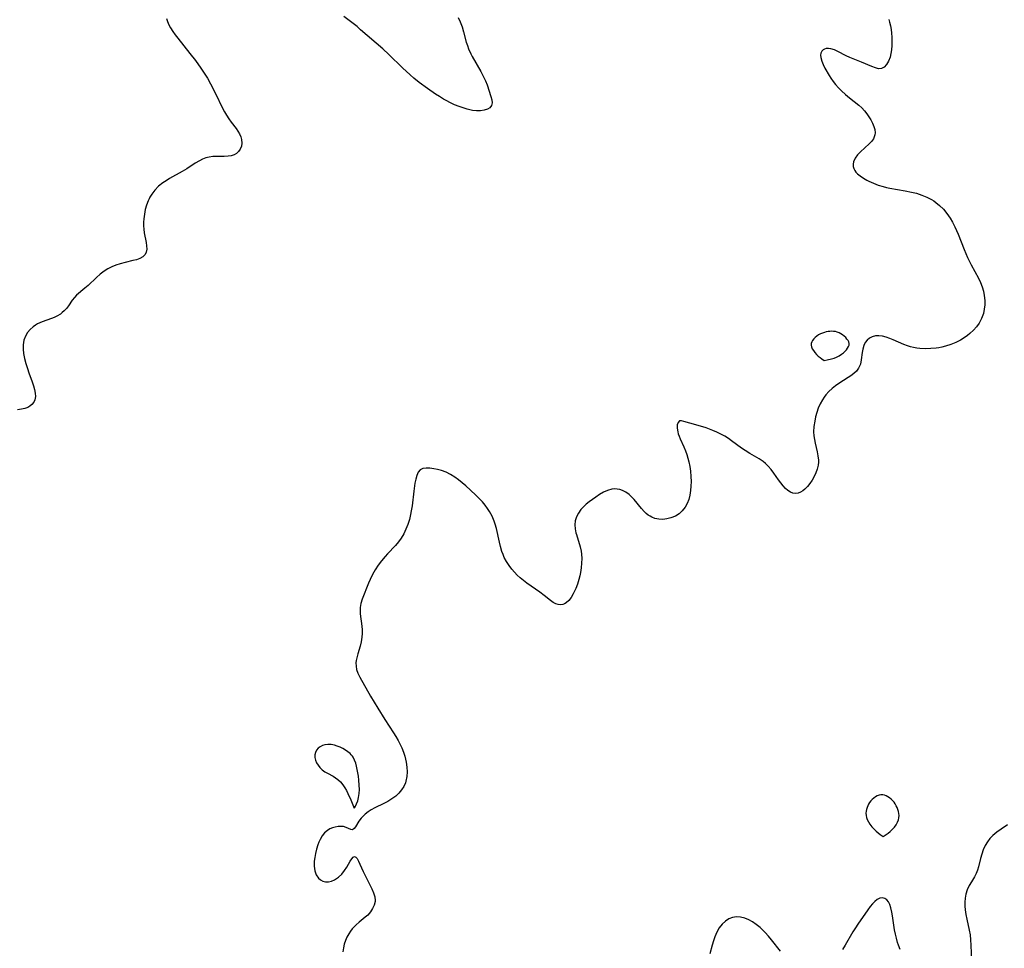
# Model space of a CAD drawing. Header units: inches. Extents: x 1073367 to 1082519, y 1569854 to 1574957.
# Tile 217 of 256: x 1076595 to 1076930, y 1573948 to 1574264. Entities that reach past the tile are written whole.
import ezdxf

# ---------------------------------------------------------------- set-up
doc = ezdxf.new("R2010")
doc.units = ezdxf.units.IN
doc.header["$MEASUREMENT"] = 0
doc.layers.add('CGG_CurvaNivelLidar_v1', color=7, linetype='Continuous', lineweight=30, true_color=0x008008)

msp = doc.modelspace()

# ---------------------------------------------------------------- linework, layer by layer
at = {"layer": 'CGG_CurvaNivelLidar_v1'}
for points in [[(1076743.9256, 1574264.609, 68), (1076744.6335, 1574263.057, 68), (1076745.2795, 1574261.3269, 68), (1076745.7816, 1574259.6232, 68), (1076746.6802, 1574256.1956, 68), (1076747.0448, 1574255.0049, 68), (1076747.4597, 1574253.8338, 68), (1076748.1852, 1574252.1588, 68), (1076748.6454, 1574251.2799, 68), (1076751.6224, 1574246.2123, 68), (1076752.4749, 1574244.5849, 68), (1076753.2228, 1574242.9443, 68), (1076753.7429, 1574241.6047, 68), (1076755.0359, 1574237.7202, 68), (1076755.3517, 1574236.524, 68), (1076755.4719, 1574235.4642, 68), (1076755.2928, 1574234.5714, 68), (1076754.7109, 1574233.8591, 68), (1076753.845, 1574233.3618, 68), (1076752.7505, 1574233.0223, 68), (1076751.4883, 1574232.8373, 68), (1076750.1076, 1574232.8151, 68), (1076748.8304, 1574232.9411, 68), (1076747.9404, 1574233.1033, 68), (1076746.9358, 1574233.3457, 68), (1076745.9192, 1574233.6443, 68), (1076744.3107, 1574234.2089, 68), (1076742.6991, 1574234.8746, 68), (1076741.0978, 1574235.6306, 68), (1076740.0174, 1574236.1954, 68), (1076738.9487, 1574236.7955, 68), (1076737.5721, 1574237.6242, 68), (1076736.2144, 1574238.494, 68), (1076733.4463, 1574240.3969, 68), (1076730.6556, 1574242.4809, 68), (1076728.8497, 1574243.9415, 68), (1076727.5407, 1574245.0723, 68), (1076725.0017, 1574247.4134, 68), (1076720.3106, 1574251.9962, 68), (1076718.3232, 1574253.8383, 68), (1076710.7397, 1574260.3869, 68), (1076709.5064, 1574261.4359, 68), (1076707.7451, 1574262.8597, 68), (1076705.0062, 1574264.9514, 68)], [(1076644.7238, 1574264.1986, 68), (1076645.0083, 1574263.1385, 68), (1076645.461, 1574262.0821, 68), (1076646.0377, 1574261.0216, 68), (1076646.7761, 1574259.8401, 68), (1076647.5986, 1574258.6537, 68), (1076648.4909, 1574257.4721, 68), (1076652.6112, 1574252.3569, 68), (1076654.5332, 1574249.8792, 68), (1076656.3776, 1574247.3088, 68), (1076657.257, 1574245.9959, 68), (1076658.5974, 1574243.8519, 68), (1076659.6473, 1574241.9955, 68), (1076661.3474, 1574238.72, 68), (1076663.7656, 1574233.7219, 68), (1076664.4154, 1574232.4712, 68), (1076665.1, 1574231.265, 68), (1076665.8316, 1574230.1172, 68), (1076666.6594, 1574228.9774, 68), (1076668.322, 1574226.8244, 68), (1076668.9769, 1574225.8836, 68), (1076669.5371, 1574224.9339, 68), (1076669.9684, 1574223.9764, 68), (1076670.244, 1574223.0142, 68), (1076670.3361, 1574221.8351, 68), (1076670.1599, 1574220.708, 68), (1076669.7829, 1574219.7765, 68), (1076669.2245, 1574218.9528, 68), (1076668.507, 1574218.2676, 68), (1076667.6444, 1574217.7582, 68), (1076666.6859, 1574217.4574, 68), (1076665.6296, 1574217.305, 68), (1076664.2496, 1574217.2471, 68), (1076661.6013, 1574217.2541, 68), (1076660.3928, 1574217.1998, 68), (1076659.1927, 1574217.0424, 68), (1076658.0501, 1574216.7541, 68), (1076656.936, 1574216.3393, 68), (1076655.8589, 1574215.8129, 68), (1076654.4792, 1574214.97, 68), (1076651.6036, 1574213.0894, 68), (1076650.0391, 1574212.1599, 68), (1076645.7219, 1574209.7475, 68), (1076644.5101, 1574209.0061, 68), (1076643.4147, 1574208.2605, 68), (1076642, 1574207.1072, 68), (1076640.7284, 1574205.8157, 68), (1076639.6287, 1574204.3898, 68), (1076639.0406, 1574203.4205, 68), (1076638.7606, 1574202.8793, 68), (1076638.4412, 1574202.1802, 68), (1076637.8862, 1574200.6972, 68), (1076637.4535, 1574199.1646, 68), (1076637.1381, 1574197.601, 68), (1076636.9428, 1574196.0233, 68), (1076636.8791, 1574194.8473, 68), (1076636.8828, 1574193.6808, 68), (1076636.9569, 1574192.4673, 68), (1076637.1006, 1574191.2856, 68), (1076637.7461, 1574187.9878, 68), (1076637.9126, 1574186.7869, 68), (1076637.9333, 1574185.6655, 68), (1076637.769, 1574184.7169, 68), (1076637.3979, 1574183.9046, 68), (1076636.6338, 1574183.0903, 68), (1076635.5506, 1574182.5028, 68), (1076634.4473, 1574182.1204, 68), (1076633.2207, 1574181.7937, 68), (1076630.5489, 1574181.1817, 68), (1076628.915, 1574180.7581, 68), (1076627.4762, 1574180.2717, 68), (1076626.0621, 1574179.6792, 68), (1076624.746, 1574179.0187, 68), (1076623.4919, 1574178.2542, 68), (1076622.1457, 1574177.2333, 68), (1076620.8793, 1574176.1095, 68), (1076618.0151, 1574173.3668, 68), (1076616.9201, 1574172.3939, 68), (1076614.0915, 1574170.0405, 68), (1076613.3373, 1574169.2834, 68), (1076612.5998, 1574168.3358, 68), (1076611.2882, 1574166.4279, 68), (1076610.6026, 1574165.5438, 68), (1076609.8397, 1574164.7064, 68), (1076609.2177, 1574164.1382, 68), (1076608.5416, 1574163.6222, 68), (1076607.3322, 1574162.9028, 68), (1076606.4294, 1574162.4706, 68), (1076605.4921, 1574162.0815, 68), (1076602.319, 1574160.9166, 68), (1076600.7958, 1574160.2268, 68), (1076600.0429, 1574159.7891, 68), (1076599.3331, 1574159.2931, 68), (1076598.2827, 1574158.3585, 68), (1076597.3894, 1574157.2865, 68), (1076596.6819, 1574156.0904, 68), (1076596.1653, 1574154.6868, 68), (1076595.9045, 1574153.1855, 68), (1076595.8919, 1574151.694, 68), (1076596.0623, 1574150.1596, 68), (1076596.3948, 1574148.4774, 68), (1076596.8397, 1574146.7816, 68), (1076597.3638, 1574145.0901, 68), (1076597.8542, 1574143.6586, 68), (1076598.9935, 1574140.5541, 68), (1076599.4344, 1574139.2296, 68), (1076599.7861, 1574137.9431, 68), (1076600.0084, 1574136.7074, 68), (1076600.0556, 1574135.5336, 68), (1076599.8798, 1574134.4543, 68), (1076599.4866, 1574133.5698, 68), (1076598.8833, 1574132.8111, 68), (1076598.2184, 1574132.2772, 68), (1076597.4369, 1574131.8461, 68), (1076596.4098, 1574131.4648, 68), (1076595.283, 1574131.1838, 68), (1076594.0162, 1574130.9633, 68)], [(1076890.4414, 1574263.8715, 68.5), (1076890.7241, 1574262.9165, 68.5), (1076890.9987, 1574261.724, 68.5), (1076891.2097, 1574260.5058, 68.5), (1076891.3784, 1574259.1743, 68.5), (1076891.4871, 1574257.8359, 68.5), (1076891.5312, 1574256.5018, 68.5), (1076891.4963, 1574255.0163, 68.5), (1076891.37, 1574253.5714, 68.5), (1076891.1689, 1574252.2976, 68.5), (1076890.8793, 1574251.0987, 68.5), (1076890.363, 1574249.6949, 68.5), (1076889.7033, 1574248.5149, 68.5), (1076888.9126, 1574247.6316, 68.5), (1076887.991, 1574247.1412, 68.5), (1076887.0087, 1574247.1031, 68.5), (1076885.9179, 1574247.3785, 68.5), (1076884.7259, 1574247.8508, 68.5), (1076881.1151, 1574249.3864, 68.5), (1076877.2079, 1574250.9749, 68.5), (1076875.8941, 1574251.5546, 68.5), (1076873.1561, 1574252.9807, 68.5), (1076871.9243, 1574253.5473, 68.5), (1076870.74, 1574253.9226, 68.5), (1076869.9252, 1574254.0289, 68.5), (1076869.1709, 1574253.9816, 68.5), (1076868.6053, 1574253.8188, 68.5), (1076868.1192, 1574253.5477, 68.5), (1076867.6509, 1574253.0697, 68.5), (1076867.3588, 1574252.4584, 68.5), (1076867.2601, 1574251.7228, 68.5), (1076867.3328, 1574250.8978, 68.5), (1076867.6245, 1574249.7358, 68.5), (1076868.0936, 1574248.5093, 68.5), (1076868.7051, 1574247.2615, 68.5), (1076870.1774, 1574244.7561, 68.5), (1076870.7142, 1574243.9042, 68.5), (1076871.5006, 1574242.7976, 68.5), (1076872.3764, 1574241.7082, 68.5), (1076873.3268, 1574240.6445, 68.5), (1076874.3408, 1574239.6156, 68.5), (1076875.6874, 1574238.384, 68.5), (1076877.0831, 1574237.2154, 68.5), (1076880.2341, 1574234.7258, 68.5), (1076881.2671, 1574233.7691, 68.5), (1076882.2181, 1574232.7412, 68.5), (1076882.9958, 1574231.7679, 68.5), (1076883.6996, 1574230.7631, 68.5), (1076884.3278, 1574229.7417, 68.5), (1076884.9251, 1574228.6104, 68.5), (1076885.3955, 1574227.487, 68.5), (1076885.7042, 1574226.3821, 68.5), (1076885.8077, 1574225.3072, 68.5), (1076885.7346, 1574224.5965, 68.5), (1076885.523, 1574223.894, 68.5), (1076885.2119, 1574223.2798, 68.5), (1076884.5547, 1574222.3785, 68.5), (1076883.7424, 1574221.5193, 68.5), (1076880.8116, 1574218.8804, 68.5), (1076879.8421, 1574217.8574, 68.5), (1076879.0123, 1574216.6711, 68.5), (1076878.4844, 1574215.4268, 68.5), (1076878.3445, 1574214.6365, 68.5), (1076878.3719, 1574213.8556, 68.5), (1076878.5501, 1574213.1736, 68.5), (1076878.8645, 1574212.521, 68.5), (1076879.2721, 1574211.9415, 68.5), (1076879.775, 1574211.3949, 68.5), (1076880.716, 1574210.6076, 68.5), (1076881.8102, 1574209.8849, 68.5), (1076883.0194, 1574209.2149, 68.5), (1076883.7181, 1574208.8669, 68.5), (1076885.2593, 1574208.1673, 68.5), (1076886.8747, 1574207.5343, 68.5), (1076888.5553, 1574206.9979, 68.5), (1076889.695, 1574206.71, 68.5), (1076890.8549, 1574206.4644, 68.5), (1076896.0043, 1574205.5813, 68.5), (1076898.2059, 1574205.1381, 68.5), (1076899.8606, 1574204.7027, 68.5), (1076901.6434, 1574204.1244, 68.5), (1076903.3542, 1574203.4345, 68.5), (1076904.9654, 1574202.6079, 68.5), (1076905.7568, 1574202.1136, 68.5), (1076906.5181, 1574201.5826, 68.5), (1076907.7607, 1574200.5921, 68.5), (1076909.0491, 1574199.3014, 68.5), (1076910.218, 1574197.86, 68.5), (1076911.287, 1574196.3044, 68.5), (1076912.1617, 1574194.8453, 68.5), (1076912.9621, 1574193.3255, 68.5), (1076913.537, 1574192.0922, 68.5), (1076914.0735, 1574190.833, 68.5), (1076916.1149, 1574185.5442, 68.5), (1076917.2224, 1574182.9152, 68.5), (1076917.6643, 1574181.9736, 68.5), (1076918.46, 1574180.4108, 68.5), (1076920.9933, 1574175.8108, 68.5), (1076921.6569, 1574174.3872, 68.5), (1076922.2094, 1574172.9297, 68.5), (1076922.6352, 1574171.415, 68.5), (1076922.9261, 1574169.8788, 68.5), (1076923.0879, 1574168.2624, 68.5), (1076923.0995, 1574166.7297, 68.5), (1076922.958, 1574165.2205, 68.5), (1076922.6396, 1574163.7528, 68.5), (1076922.0153, 1574162.1045, 68.5), (1076921.158, 1574160.5433, 68.5), (1076920.2576, 1574159.2674, 68.5), (1076919.2292, 1574158.0735, 68.5), (1076918.0811, 1574156.977, 68.5), (1076917.2683, 1574156.3208, 68.5), (1076916.4136, 1574155.7085, 68.5), (1076914.9082, 1574154.772, 68.5), (1076913.322, 1574153.9534, 68.5), (1076911.5718, 1574153.2311, 68.5), (1076909.7647, 1574152.6484, 68.5), (1076908.4967, 1574152.3296, 68.5), (1076907.5375, 1574152.1423, 68.5), (1076906.5705, 1574151.9976, 68.5), (1076904.7237, 1574151.832, 68.5), (1076902.8746, 1574151.8001, 68.5), (1076901.0397, 1574151.9014, 68.5), (1076899.9406, 1574152.032, 68.5), (1076898.8568, 1574152.221, 68.5), (1076897.8397, 1574152.4616, 68.5), (1076896.8445, 1574152.7617, 68.5), (1076895.5796, 1574153.2366, 68.5), (1076891.9547, 1574154.8381, 68.5), (1076890.783, 1574155.3247, 68.5), (1076889.5363, 1574155.7694, 68.5), (1076888.3129, 1574156.086, 68.5), (1076887.0856, 1574156.2329, 68.5), (1076885.9162, 1574156.1803, 68.5), (1076884.8377, 1574155.9091, 68.5), (1076883.8923, 1574155.4119, 68.5), (1076883.0798, 1574154.7204, 68.5), (1076882.414, 1574153.8729, 68.5), (1076881.9156, 1574152.8998, 68.5), (1076881.5709, 1574151.7075, 68.5), (1076881.3862, 1574150.4984, 68.5), (1076881.1041, 1574148.011, 68.5), (1076880.7775, 1574146.5668, 68.5), (1076880.2019, 1574145.2298, 68.5), (1076879.4582, 1574144.2194, 68.5), (1076878.5148, 1574143.3226, 68.5), (1076877.5461, 1574142.5984, 68.5), (1076876.649, 1574142.001, 68.5), (1076873.4298, 1574139.9914, 68.5), (1076872.3122, 1574139.2041, 68.5), (1076871.1626, 1574138.2529, 68.5), (1076870.0832, 1574137.2047, 68.5), (1076869.0817, 1574136.0723, 68.5), (1076868.4603, 1574135.2698, 68.5), (1076867.8876, 1574134.4313, 68.5), (1076867.0811, 1574133.0003, 68.5), (1076866.4418, 1574131.5566, 68.5), (1076865.9224, 1574130.0597, 68.5), (1076865.5352, 1574128.614, 68.5), (1076865.2337, 1574127.151, 68.5), (1076864.9715, 1574125.3109, 68.5), (1076864.888, 1574123.4709, 68.5), (1076864.9653, 1574122.1966, 68.5), (1076865.1375, 1574120.9293, 68.5), (1076865.38, 1574119.6741, 68.5), (1076866.0674, 1574116.7658, 68.5), (1076866.3519, 1574115.3377, 68.5), (1076866.5085, 1574113.9239, 68.5), (1076866.5141, 1574113.1512, 68.5), (1076866.4161, 1574112.1487, 68.5), (1076866.1108, 1574110.8301, 68.5), (1076865.644, 1574109.5468, 68.5), (1076865.0511, 1574108.3062, 68.5), (1076864.3609, 1574107.1198, 68.5), (1076863.5854, 1574105.9882, 68.5), (1076862.7537, 1574104.9504, 68.5), (1076861.8818, 1574104.0352, 68.5), (1076861.18, 1574103.4316, 68.5), (1076860.4517, 1574102.9554, 68.5), (1076859.5987, 1574102.6117, 68.5), (1076858.7202, 1574102.4969, 68.5), (1076857.8357, 1574102.6327, 68.5), (1076856.9662, 1574102.9969, 68.5), (1076856.1373, 1574103.5509, 68.5), (1076855.3385, 1574104.2598, 68.5), (1076854.5076, 1574105.1565, 68.5), (1076853.7039, 1574106.1555, 68.5), (1076852.9241, 1574107.2254, 68.5), (1076851.3863, 1574109.4624, 68.5), (1076850.4539, 1574110.7126, 68.5), (1076849.4357, 1574111.8853, 68.5), (1076848.4933, 1574112.7774, 68.5), (1076847.7485, 1574113.3735, 68.5), (1076846.3265, 1574114.3514, 68.5), (1076843.1455, 1574116.1982, 68.5), (1076841.56, 1574117.1661, 68.5), (1076840.3663, 1574117.9968, 68.5), (1076836.9725, 1574120.4966, 68.5), (1076835.9201, 1574121.2074, 68.5), (1076834.6214, 1574122.0225, 68.5), (1076833.2858, 1574122.7705, 68.5), (1076831.9272, 1574123.4254, 68.5), (1076830.5431, 1574124.0074, 68.5), (1076828.2949, 1574124.8309, 68.5), (1076826.421, 1574125.4342, 68.5), (1076822.7802, 1574126.4368, 68.5), (1076820.7195, 1574127.0911, 68.5), (1076819.8772, 1574127.3096, 68.5), (1076819.2207, 1574127.2408, 68.5), (1076818.7412, 1574126.7473, 68.5), (1076818.4666, 1574125.8957, 68.5), (1076818.4223, 1574124.7869, 68.5), (1076818.63, 1574123.5054, 68.5), (1076818.7971, 1574122.883, 68.5), (1076819.0807, 1574122.0276, 68.5), (1076819.4261, 1574121.1508, 68.5), (1076820.6755, 1574118.4533, 68.5), (1076821.295, 1574117.0239, 68.5), (1076821.7315, 1574115.8168, 68.5), (1076822.1058, 1574114.5668, 68.5), (1076822.4194, 1574113.2833, 68.5), (1076822.7127, 1574111.7362, 68.5), (1076822.9298, 1574110.167, 68.5), (1076823.0966, 1574108.2637, 68.5), (1076823.1539, 1574106.6598, 68.5), (1076823.128, 1574105.0717, 68.5), (1076823.0091, 1574103.5136, 68.5), (1076822.7788, 1574101.9876, 68.5), (1076822.4169, 1574100.5299, 68.5), (1076821.8945, 1574099.1659, 68.5), (1076821.1335, 1574097.8418, 68.5), (1076820.1892, 1574096.6666, 68.5), (1076819.0927, 1574095.6572, 68.5), (1076817.8193, 1574094.8182, 68.5), (1076816.3362, 1574094.1909, 68.5), (1076814.958, 1574093.8538, 68.5), (1076813.5524, 1574093.7125, 68.5), (1076812.1535, 1574093.7747, 68.5), (1076810.795, 1574094.0614, 68.5), (1076809.7903, 1574094.4577, 68.5), (1076809.2102, 1574094.7744, 68.5), (1076808.6253, 1574095.1664, 68.5), (1076807.887, 1574095.7687, 68.5), (1076807.1864, 1574096.4444, 68.5), (1076806.2899, 1574097.4316, 68.5), (1076803.7541, 1574100.4748, 68.5), (1076802.9236, 1574101.3688, 68.5), (1076802.0514, 1574102.1813, 68.5), (1076800.9682, 1574102.9836, 68.5), (1076799.817, 1574103.5946, 68.5), (1076798.9588, 1574103.8917, 68.5), (1076798.078, 1574104.0602, 68.5), (1076797.1372, 1574104.0905, 68.5), (1076796.1905, 1574103.9794, 68.5), (1076794.7866, 1574103.5814, 68.5), (1076793.3987, 1574102.9624, 68.5), (1076792.0548, 1574102.195, 68.5), (1076790.7275, 1574101.3239, 68.5), (1076789.6022, 1574100.5255, 68.5), (1076788.5048, 1574099.6874, 68.5), (1076787.5001, 1574098.8472, 68.5), (1076786.5606, 1574097.9648, 68.5), (1076785.7109, 1574097.0331, 68.5), (1076784.8477, 1574095.8434, 68.5), (1076784.1879, 1574094.5795, 68.5), (1076783.7775, 1574093.247, 68.5), (1076783.6516, 1574091.8978, 68.5), (1076783.748, 1574090.5062, 68.5), (1076784.0112, 1574089.0899, 68.5), (1076784.1475, 1574088.5402, 68.5), (1076785.4185, 1574084.3446, 68.5), (1076785.7438, 1574082.8975, 68.5), (1076785.8783, 1574081.9197, 68.5), (1076785.9642, 1574080.3826, 68.5), (1076785.9243, 1574078.822, 68.5), (1076785.7772, 1574077.2509, 68.5), (1076785.5359, 1574075.6824, 68.5), (1076785.2888, 1574074.4788, 68.5), (1076784.9893, 1574073.2931, 68.5), (1076784.4896, 1574071.6991, 68.5), (1076783.9034, 1574070.1745, 68.5), (1076783.0553, 1574068.3851, 68.5), (1076782.342, 1574067.1815, 68.5), (1076781.5576, 1574066.1472, 68.5), (1076780.6907, 1574065.3368, 68.5), (1076780.1099, 1574064.9757, 68.5), (1076779.5012, 1574064.7335, 68.5), (1076778.7436, 1574064.6135, 68.5), (1076777.9516, 1574064.6981, 68.5), (1076777.1771, 1574064.9701, 68.5), (1076776.2621, 1574065.4757, 68.5), (1076775.3324, 1574066.1267, 68.5), (1076773.1729, 1574067.8377, 68.5), (1076771.7592, 1574068.8959, 68.5), (1076767.2883, 1574072.0545, 68.5), (1076766.1477, 1574072.9081, 68.5), (1076765.0433, 1574073.8143, 68.5), (1076764.0354, 1574074.7376, 68.5), (1076763.0816, 1574075.7155, 68.5), (1076762.1891, 1574076.7468, 68.5), (1076761.2269, 1574078.0293, 68.5), (1076760.3666, 1574079.3777, 68.5), (1076759.6171, 1574080.7864, 68.5), (1076759.1779, 1574081.7749, 68.5), (1076758.797, 1574082.7874, 68.5), (1076758.2915, 1574084.4977, 68.5), (1076757.9312, 1574086.0189, 68.5), (1076756.9305, 1574090.6162, 68.5), (1076756.5191, 1574092.1144, 68.5), (1076756.1927, 1574093.0918, 68.5), (1076755.479, 1574094.7632, 68.5), (1076754.6068, 1574096.3653, 68.5), (1076753.8903, 1574097.4773, 68.5), (1076753.103, 1574098.5466, 68.5), (1076752.1826, 1574099.6412, 68.5), (1076751.2002, 1574100.6942, 68.5), (1076749.9201, 1574101.9641, 68.5), (1076748.15, 1574103.6153, 68.5), (1076746.471, 1574105.1272, 68.5), (1076745.2753, 1574106.154, 68.5), (1076744.0582, 1574107.1326, 68.5), (1076742.8134, 1574108.04, 68.5), (1076741.3137, 1574108.9821, 68.5), (1076739.7837, 1574109.7706, 68.5), (1076738.2407, 1574110.3751, 68.5), (1076736.8981, 1574110.7332, 68.5), (1076735.5852, 1574110.9729, 68.5), (1076734.2407, 1574111.1362, 68.5), (1076732.9981, 1574111.1666, 68.5), (1076731.8989, 1574111.0008, 68.5), (1076730.9941, 1574110.56, 68.5), (1076730.3192, 1574109.777, 68.5), (1076729.8347, 1574108.7096, 68.5), (1076729.4831, 1574107.4303, 68.5), (1076729.2155, 1574105.9967, 68.5), (1076728.8436, 1574103.3613, 68.5), (1076728.2278, 1574098.2936, 68.5), (1076727.9637, 1574096.5776, 68.5), (1076727.7353, 1574095.3701, 68.5), (1076727.3261, 1574093.6662, 68.5), (1076726.7968, 1574091.9757, 68.5), (1076726.1542, 1574090.3389, 68.5), (1076725.3922, 1574088.7704, 68.5), (1076724.4964, 1574087.2891, 68.5), (1076723.576, 1574086.0526, 68.5), (1076722.5686, 1574084.8786, 68.5), (1076719.8497, 1574082.0165, 68.5), (1076719.0585, 1574081.1354, 68.5), (1076717.8454, 1574079.6538, 68.5), (1076716.7125, 1574078.1085, 68.5), (1076715.6662, 1574076.511, 68.5), (1076714.7484, 1574074.9242, 68.5), (1076713.9391, 1574073.3032, 68.5), (1076713.3694, 1574071.9694, 68.5), (1076711.2781, 1574066.5081, 68.5), (1076710.852, 1574065.1303, 68.5), (1076710.5788, 1574063.7521, 68.5), (1076710.5144, 1574062.8855, 68.5), (1076710.5698, 1574061.5279, 68.5), (1076711.138, 1574057.365, 68.5), (1076711.2116, 1574056.1244, 68.5), (1076711.2026, 1574054.8692, 68.5), (1076711.111, 1574053.6109, 68.5), (1076710.8871, 1574052.0813, 68.5), (1076710.5538, 1574050.5826, 68.5), (1076709.7723, 1574047.9259, 68.5), (1076709.4242, 1574046.629, 68.5), (1076709.2479, 1574045.7329, 68.5), (1076709.149, 1574044.8399, 68.5), (1076709.1682, 1574043.7057, 68.5), (1076709.3614, 1574042.6368, 68.5), (1076709.7785, 1574041.3878, 68.5), (1076710.435, 1574039.9873, 68.5), (1076714.0946, 1574033.5347, 68.5), (1076716.5293, 1574029.4777, 68.5), (1076718.9166, 1574025.6399, 68.5), (1076721.9171, 1574021.0626, 68.5), (1076722.7323, 1574019.7647, 68.5), (1076723.4969, 1574018.4471, 68.5), (1076724.1115, 1574017.2662, 68.5), (1076724.7395, 1574015.9056, 68.5), (1076725.2859, 1574014.5255, 68.5), (1076725.7356, 1574013.1284, 68.5), (1076725.9916, 1574012.112, 68.5), (1076726.1961, 1574011.0925, 68.5), (1076726.4321, 1574009.4236, 68.5), (1076726.5291, 1574007.7766, 68.5), (1076726.4544, 1574006.1716, 68.5), (1076726.1619, 1574004.6326, 68.5), (1076725.9894, 1574004.0924, 68.5), (1076725.4113, 1574002.8236, 68.5), (1076724.6459, 1574001.6402, 68.5), (1076723.7271, 1574000.5451, 68.5), (1076722.6797, 1573999.5465, 68.5), (1076721.3978, 1573998.5649, 68.5), (1076720.0244, 1573997.7042, 68.5), (1076718.597, 1573996.9583, 68.5), (1076715.5233, 1573995.5575, 68.5), (1076714.3457, 1573994.8983, 68.5), (1076713.2414, 1573994.157, 68.5), (1076712.2297, 1573993.347, 68.5), (1076711.334, 1573992.4797, 68.5), (1076710.9125, 1573991.9976, 68.5), (1076710.1551, 1573990.9706, 68.5), (1076708.9822, 1573989.1128, 68.5), (1076708.4739, 1573988.4477, 68.5), (1076707.9617, 1573988.0861, 68.5), (1076707.3444, 1573988.1127, 68.5), (1076705.8367, 1573988.8503, 68.5), (1076704.8785, 1573989.1649, 68.5), (1076704.0015, 1573989.2347, 68.5), (1076703.0417, 1573989.1563, 68.5), (1076702.0339, 1573988.9613, 68.5), (1076701.135, 1573988.7068, 68.5), (1076700.2534, 1573988.3521, 68.5), (1076699.4186, 1573987.8631, 68.5), (1076698.4713, 1573987.0218, 68.5), (1076697.6421, 1573985.9655, 68.5), (1076696.9328, 1573984.7419, 68.5), (1076696.5351, 1573983.8687, 68.5), (1076696.1837, 1573982.9525, 68.5), (1076695.7243, 1573981.4952, 68.5), (1076695.3591, 1573979.9967, 68.5), (1076695.1241, 1573978.6813, 68.5), (1076694.9711, 1573977.3796, 68.5), (1076694.9153, 1573975.6918, 68.5), (1076695.0954, 1573974.1211, 68.5), (1076695.575, 1573972.7424, 68.5), (1076696.348, 1573971.6153, 68.5), (1076697.0623, 1573971.015, 68.5), (1076697.8847, 1573970.5981, 68.5), (1076698.7848, 1573970.3811, 68.5), (1076699.8093, 1573970.3863, 68.5), (1076700.8542, 1573970.6186, 68.5), (1076701.8827, 1573971.0552, 68.5), (1076703.1412, 1573971.8904, 68.5), (1076704.2823, 1573972.9519, 68.5), (1076705.2711, 1573974.1616, 68.5), (1076706.0269, 1573975.339, 68.5), (1076707.1833, 1573977.3815, 68.5), (1076707.6911, 1573978.1958, 68.5), (1076708.1705, 1573978.7633, 68.5), (1076708.6329, 1573978.9862, 68.5), (1076709.0888, 1573978.789, 68.5), (1076709.5468, 1573978.2362, 68.5), (1076710.0159, 1573977.4143, 68.5), (1076710.505, 1573976.3946, 68.5), (1076711.6309, 1573973.8855, 68.5), (1076714.5715, 1573967.9356, 68.5), (1076715.1317, 1573966.5989, 68.5), (1076715.5223, 1573965.2863, 68.5), (1076715.6616, 1573963.9984, 68.5), (1076715.6406, 1573963.6177, 68.5), (1076715.3647, 1573962.3936, 68.5), (1076714.8204, 1573961.2139, 68.5), (1076714.0606, 1573960.0917, 68.5), (1076713.1258, 1573959.0429, 68.5), (1076712.3106, 1573958.2895, 68.5), (1076710.253, 1573956.57, 68.5), (1076709.2237, 1573955.6698, 68.5), (1076708.5417, 1573955.0107, 68.5), (1076707.8993, 1573954.3122, 68.5), (1076707.2653, 1573953.5099, 68.5), (1076706.6972, 1573952.6574, 68.5), (1076706.0799, 1573951.519, 68.5), (1076705.5667, 1573950.3223, 68.5), (1076705.1522, 1573949.0806, 68.5), (1076704.8603, 1573947.9224, 68.5), (1076704.6238, 1573946.521, 68.5)], [(1076930.81, 1573989.7899, 69), (1076928.6569, 1573988.3156, 69), (1076927.2237, 1573987.2513, 69), (1076925.8819, 1573986.0902, 69), (1076924.8763, 1573985.0436, 69), (1076923.9912, 1573983.9195, 69), (1076923.2535, 1573982.7184, 69), (1076922.6207, 1573981.2904, 69), (1076922.1212, 1573979.8027, 69), (1076921.6658, 1573978.2297, 69), (1076920.9475, 1573975.449, 69), (1076920.5925, 1573974.269, 69), (1076920.1402, 1573973.1518, 69), (1076919.5936, 1573972.0899, 69), (1076918.5495, 1573970.3798, 69), (1076917.8145, 1573969.0595, 69), (1076917.1724, 1573967.6491, 69), (1076916.676, 1573966.1563, 69), (1076916.4015, 1573964.795, 69), (1076916.2753, 1573963.3931, 69), (1076916.2845, 1573962.0845, 69), (1076916.3991, 1573960.7682, 69), (1076916.6514, 1573959.1918, 69), (1076916.9846, 1573957.6276, 69), (1076917.8523, 1573953.9143, 69), (1076918.1101, 1573952.2646, 69), (1076918.2637, 1573950.5787, 69), (1076918.3642, 1573948.8306, 69), (1076918.5743, 1573943.3656, 69)], [(1076894.3243, 1573947.3034, 69), (1076893.7654, 1573948.7386, 69), (1076893.4419, 1573949.7153, 69), (1076893.0392, 1573951.1265, 69), (1076892.6981, 1573952.5565, 69), (1076892.4159, 1573953.9952, 69), (1076891.7228, 1573958.7263, 69), (1076891.4943, 1573960.0732, 69), (1076891.1892, 1573961.4449, 69), (1076890.7834, 1573962.6633, 69), (1076890.3332, 1573963.5284, 69), (1076889.7786, 1573964.2125, 69), (1076889.0519, 1573964.7129, 69), (1076888.2405, 1573964.9079, 69), (1076887.3859, 1573964.7707, 69), (1076886.5205, 1573964.3378, 69), (1076885.7213, 1573963.7007, 69), (1076884.9397, 1573962.8868, 69), (1076884.1361, 1573961.892, 69), (1076883.3323, 1573960.7927, 69), (1076879.9601, 1573955.9799, 69), (1076879.1177, 1573954.7085, 69), (1076878.2332, 1573953.2876, 69), (1076875.6494, 1573948.8355, 69), (1076874.7421, 1573947.3494, 69)], [(1076853.5951, 1573946.7171, 69), (1076850.588, 1573950.5483, 69), (1076849.515, 1573951.8346, 69), (1076848.3698, 1573953.1041, 69), (1076847.8684, 1573953.617, 69), (1076846.6322, 1573954.7733, 69), (1076845.3477, 1573955.823, 69), (1076844.1034, 1573956.6909, 69), (1076842.8254, 1573957.4146, 69), (1076841.423, 1573957.9921, 69), (1076840.0089, 1573958.3365, 69), (1076838.6091, 1573958.4093, 69), (1076837.2874, 1573958.1852, 69), (1076836.0293, 1573957.6954, 69), (1076834.8627, 1573956.9678, 69), (1076833.7253, 1573955.9266, 69), (1076832.7358, 1573954.6749, 69), (1076831.9034, 1573953.2538, 69), (1076831.2205, 1573951.6534, 69), (1076830.7574, 1573950.2403, 69), (1076830.3541, 1573948.779, 69), (1076829.5954, 1573945.7856, 69)]]:
    msp.add_polyline3d(points, dxfattribs=at)
for points in [[(1076868.5, 1574147.8533, 68.5), (1076869.5064, 1574148.0194, 68.5), (1076870.996, 1574148.3783, 68.5), (1076871.8445, 1574148.6482, 68.5), (1076872.7002, 1574148.987, 68.5), (1076873.5809, 1574149.4322, 68.5), (1076874.3768, 1574149.9336, 68.5), (1076875.0507, 1574150.4544, 68.5), (1076875.5793, 1574150.9628, 68.5), (1076876.039, 1574151.4779, 68.5), (1076876.4362, 1574152.0017, 68.5), (1076876.7505, 1574152.5299, 68.5), (1076876.9535, 1574153.0586, 68.5), (1076877.0069, 1574153.5843, 68.5), (1076876.8801, 1574154.1045, 68.5), (1076876.6084, 1574154.6166, 68.5), (1076876.2324, 1574155.1181, 68.5), (1076875.7813, 1574155.6051, 68.5), (1076875.275, 1574156.0714, 68.5), (1076874.7267, 1574156.5084, 68.5), (1076874.1437, 1574156.9038, 68.5), (1076873.5289, 1574157.2409, 68.5), (1076872.8813, 1574157.497, 68.5), (1076872.2946, 1574157.637, 68.5), (1076871.6882, 1574157.7108, 68.5), (1076871.0692, 1574157.7304, 68.5), (1076870.4432, 1574157.7035, 68.5), (1076869.8157, 1574157.6342, 68.5), (1076869.1919, 1574157.5229, 68.5), (1076868.5774, 1574157.3666, 68.5), (1076867.8864, 1574157.1262, 68.5), (1076867.2197, 1574156.8293, 68.5), (1076866.5832, 1574156.4827, 68.5), (1076865.9867, 1574156.0878, 68.5), (1076865.4423, 1574155.6442, 68.5), (1076864.9582, 1574155.1606, 68.5), (1076864.5471, 1574154.6455, 68.5), (1076864.2308, 1574154.1036, 68.5), (1076864.0429, 1574153.5369, 68.5), (1076864.0124, 1574153.0238, 68.5), (1076864.1375, 1574152.4475, 68.5), (1076864.4097, 1574151.8171, 68.5), (1076864.8027, 1574151.1626, 68.5), (1076865.2902, 1574150.5137, 68.5), (1076865.8457, 1574149.8988, 68.5), (1076866.4699, 1574149.3145, 68.5), (1076867.0881, 1574148.8093, 68.5), (1076867.6508, 1574148.396, 68.5)], [(1076708.5, 1573995.4183, 68.5), (1076708.6503, 1573995.5719, 68.5), (1076708.9508, 1573996.07, 68.5), (1076709.3329, 1573996.8576, 68.5), (1076709.7235, 1573997.8835, 68.5), (1076710.047, 1573999.0984, 68.5), (1076710.2366, 1574000.4156, 68.5), (1076710.3021, 1574001.8161, 68.5), (1076710.2705, 1574003.2494, 68.5), (1076710.1525, 1574004.9, 68.5), (1076710.0024, 1574006.2566, 68.5), (1076709.5979, 1574008.5932, 68.5), (1076709.3469, 1574009.7027, 68.5), (1076709.0434, 1574010.7742, 68.5), (1076708.6655, 1574011.7908, 68.5), (1076708.1858, 1574012.7313, 68.5), (1076707.9266, 1574013.1249, 68.5), (1076707.5303, 1574013.6164, 68.5), (1076707.152, 1574014.0026, 68.5), (1076706.391, 1574014.6413, 68.5), (1076705.5525, 1574015.2131, 68.5), (1076704.6573, 1574015.7225, 68.5), (1076703.7217, 1574016.1682, 68.5), (1076702.759, 1574016.5432, 68.5), (1076701.7807, 1574016.834, 68.5), (1076700.6908, 1574017.0378, 68.5), (1076699.6189, 1574017.1001, 68.5), (1076698.5917, 1574016.9949, 68.5), (1076697.7366, 1574016.7377, 68.5), (1076696.9607, 1574016.3401, 68.5), (1076696.2888, 1574015.8179, 68.5), (1076695.732, 1574015.1592, 68.5), (1076695.3347, 1574014.4091, 68.5), (1076695.1222, 1574013.5954, 68.5), (1076695.1225, 1574012.7021, 68.5), (1076695.3231, 1574011.7945, 68.5), (1076695.695, 1574010.9012, 68.5), (1076696.2292, 1574010.0322, 68.5), (1076696.8902, 1574009.2209, 68.5), (1076697.6536, 1574008.4835, 68.5), (1076698.5046, 1574007.8414, 68.5), (1076699.4338, 1574007.3029, 68.5), (1076701.3731, 1574006.3111, 68.5), (1076702.202, 1574005.7972, 68.5), (1076703.0189, 1574005.1701, 68.5), (1076703.8468, 1574004.3604, 68.5), (1076704.6456, 1574003.3975, 68.5), (1076705.3763, 1574002.3144, 68.5), (1076705.8939, 1574001.3868, 68.5), (1076706.3601, 1574000.4363, 68.5), (1076707.3408, 1573998.2194, 68.5)], [(1076888.5, 1573985.7256, 69), (1076889.5413, 1573986.4128, 69), (1076890.2241, 1573986.9133, 69), (1076890.9723, 1573987.5196, 69), (1076891.7249, 1573988.215, 69), (1076892.4196, 1573988.9838, 69), (1076892.9965, 1573989.7999, 69), (1076893.4349, 1573990.6258, 69), (1076893.719, 1573991.4116, 69), (1076893.8686, 1573992.1488, 69), (1076893.9372, 1573992.8896, 69), (1076893.9103, 1573993.6279, 69), (1076893.7877, 1573994.3039, 69), (1076893.5861, 1573994.9695, 69), (1076893.3216, 1573995.6217, 69), (1076893.0045, 1573996.2561, 69), (1076892.6397, 1573996.8664, 69), (1076892.2277, 1573997.4439, 69), (1076891.7611, 1573997.9877, 69), (1076891.2558, 1573998.4868, 69), (1076890.7217, 1573998.9377, 69), (1076890.1661, 1573999.332, 69), (1076889.5937, 1573999.656, 69), (1076889.008, 1573999.8896, 69), (1076888.4109, 1574000.0049, 69), (1076887.7901, 1573999.9769, 69), (1076887.1663, 1573999.8244, 69), (1076886.5472, 1573999.5755, 69), (1076885.9413, 1573999.2496, 69), (1076885.3586, 1573998.8588, 69), (1076884.8116, 1573998.4085, 69), (1076884.3161, 1573997.8983, 69), (1076883.9216, 1573997.378, 69), (1076883.5799, 1573996.8166, 69), (1076883.2876, 1573996.225, 69), (1076883.045, 1573995.6119, 69), (1076882.8565, 1573994.9844, 69), (1076882.7314, 1573994.3479, 69), (1076882.6844, 1573993.7074, 69), (1076882.7416, 1573992.9765, 69), (1076882.8994, 1573992.2496, 69), (1076883.1402, 1573991.5284, 69), (1076883.5165, 1573990.7529, 69), (1076884.0356, 1573989.9315, 69), (1076884.6717, 1573989.1101, 69), (1076885.3886, 1573988.3328, 69), (1076886.1389, 1573987.6188, 69), (1076887.5232, 1573986.4616, 69)]]:
    msp.add_polyline3d(points, close=True, dxfattribs=at)

doc.saveas('drawing.dxf')
